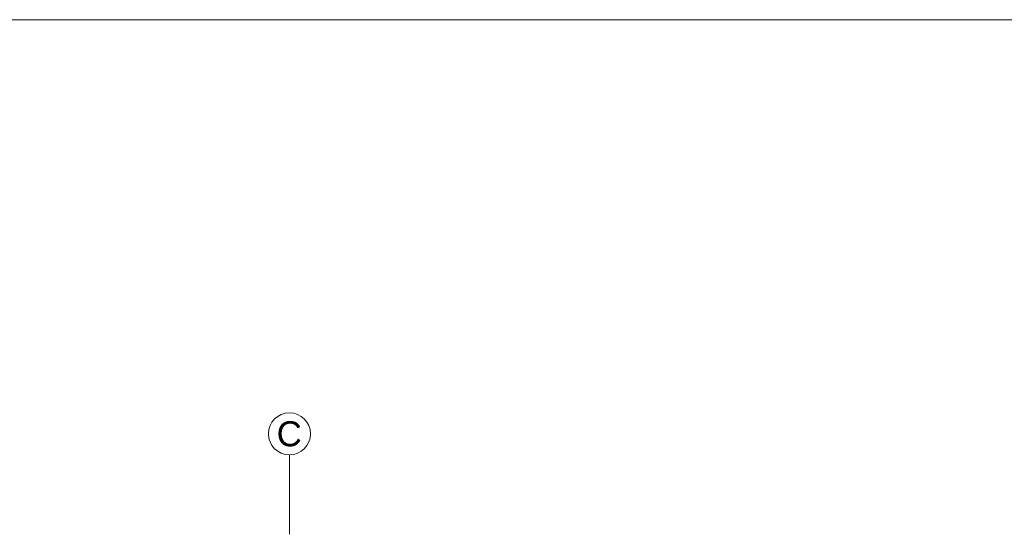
# Model space of a CAD drawing. Header units: metres. Extents: x 10441 to 19716, y -6570 to 1447.
# Tile 72 of 136: x 16028 to 16816, y -2877 to -2470. Entities that reach past the tile are written whole.
import ezdxf
from ezdxf.enums import TextEntityAlignment as Align

# ---------------------------------------------------------------- set-up
doc = ezdxf.new("R2010")
doc.units = ezdxf.units.M
doc.header["$MEASUREMENT"] = 0
doc.linetypes.add('DASHDOT', pattern=[25.4, 12.7, -6.35, 0, -6.35])
for name, color, linetype, lineweight in [('#elektryczne', 8, 'Continuous', 20), ('A_OSIE', 8, 'Continuous', 13), ('A_OZACZENIE DRZWI', 8, 'Continuous', 13), ('A_OZNACZENIA OKIEN', 8, 'Continuous', 13)]:
    doc.layers.add(name, color=color, linetype=linetype, lineweight=lineweight)
doc.styles.add('ARIAL', font='arial.ttf')
doc.styles.add('m1_romans', font='romans.shx', dxfattribs={"width": 0.8})

# ---------------------------------------------------------------- blocks, each defined once
blk = doc.blocks.new('podkład')
at = {"layer": 'A_OSIE', "color": 8, "linetype": 'DASHDOT', "ltscale": 5}
blk.add_line((12061.3, -573.64), (12061.3, -2335.96), dxfattribs=at)
at = {"layer": 'A_OSIE', "color": 8, "linetype": 'Continuous', "ltscale": 5}
blk.add_circle((12061.3, -556.91), 16.85, dxfattribs=at)
at = {"layer": 'A_OSIE', "color": 8, "linetype": 'Continuous', "lineweight": 18, "style": 'ARIAL'}
blk.add_text('C', height=20, dxfattribs=at).set_placement((12051.07, -566.91))
at = {"layer": 'A_OZACZENIE DRZWI', "color": 8, "ltscale": 0.1, "style": 'm1_romans', "width": 0.8}
for rotation, p in [(98.48606, (12735.07, -773.13)), (359.99999, (12573.8, -1012.7)), (89.99999, (11565.29, -1150.14)), (89.99999, (11872.29, -1150.14)), (89.99999, (12230.03, -1245.64)), (89.99999, (12385.87, -1249.44)), (89.99999, (11565.29, -1370.89)), (89.99999, (11872.29, -1370.89)), (89.99999, (12230.03, -1370.89)), (89.99999, (12389.3, -1370.89)), (89.99999, (11748.79, -1556.15)), (89.99999, (11986.6, -1556.15)), (89.99999, (12389.3, -1556.15)), (359.99999, (12235.05, -1664.2)), (359.99999, (12235.05, -1880.2)), (89.99999, (11745.78, -2001.94))]:
    blk.add_attdef('SZEROKOSC', text='', height=10, rotation=rotation, dxfattribs=at).set_placement(p, align=Align.BOTTOM_CENTER)
for rotation, p in [(98.48606, (12738.56, -773.47)), (359.99999, (12572.95, -1016.09)), (89.99999, (11568.68, -1150.99)), (89.99999, (11875.68, -1150.99)), (89.99999, (12233.42, -1246.49)), (89.99999, (12389.27, -1250.29)), (89.99999, (11568.68, -1371.74)), (89.99999, (11875.68, -1371.74)), (89.99999, (12233.42, -1371.74)), (89.99999, (12392.69, -1371.74)), (89.99999, (11752.19, -1557)), (89.99999, (11990, -1557)), (89.99999, (12392.69, -1557)), (359.99999, (12234.2, -1667.59)), (359.99999, (12234.2, -1883.59)), (89.99999, (11749.18, -2002.79))]:
    blk.add_attdef('WYSOKOSC', text='', height=10, rotation=rotation, dxfattribs=at).set_placement(p, align=Align.TOP_CENTER)
at = {"layer": 'A_OZNACZENIA OKIEN', "color": 8, "ltscale": 0.1, "style": 'm1_romans', "width": 0.8}
for rotation, p in [(278.86761, (13403.28, -587.56)), (278.86761, (13013.44, -645.27)), (278.86761, (12475.3, -724.92)), (278.86761, (12253.72, -757.72)), (278.86761, (11051.11, -935.72)), (0.00001, (14011.09, -903.42)), (278.86761, (10670.26, -992.09)), (0.00001, (14011.09, -1578.09)), (89.99999, (10823, -2081.55)), (89.99999, (11208, -2081.55)), (89.99999, (11974, -2081.55)), (89.99999, (13179.19, -2081.55)), (89.99999, (13543.19, -2081.55))]:
    blk.add_attdef('WYSOKOSC', text='', height=10, rotation=rotation, dxfattribs=at).set_placement(p, align=Align.TOP_CENTER)
for rotation, p in [(278.86761, (13373.71, -593.04)), (278.86761, (12983.87, -650.74)), (278.86761, (12445.73, -730.4)), (278.86761, (12224.15, -763.19)), (0.00001, (14017.48, -900.03)), (278.86761, (11021.54, -941.2)), (278.86761, (10640.69, -997.57)), (0.00001, (14017.48, -1574.7)), (89.99999, (10819.6, -2080.7)), (89.99999, (11204.6, -2080.7)), (89.99999, (11970.6, -2080.7)), (89.99999, (13175.8, -2080.7)), (89.99999, (13539.8, -2080.7))]:
    blk.add_attdef('SZEROKOSC', text='', height=10, rotation=rotation, dxfattribs=at).set_placement(p, align=Align.BOTTOM_CENTER)

msp = doc.modelspace()

# ---------------------------------------------------------------- linework, layer by layer
at = {"layer": '#elektryczne', "color": 0, "linetype": 'Continuous', "lineweight": 18}
msp.add_lwpolyline([(13875.92, -6570.28), (13875.92, -2470.28), (19715.92, -2470.28), (19715.92, -6570.28)], close=True, dxfattribs=at)

# ---------------------------------------------------------------- block references
at = {"layer": '#elektryczne', "color": 8, "linetype": 'Continuous', "lineweight": 18}
msp.add_blockref('podkład', (4182.37, -2244.78), dxfattribs=at)

doc.saveas('drawing.dxf')
